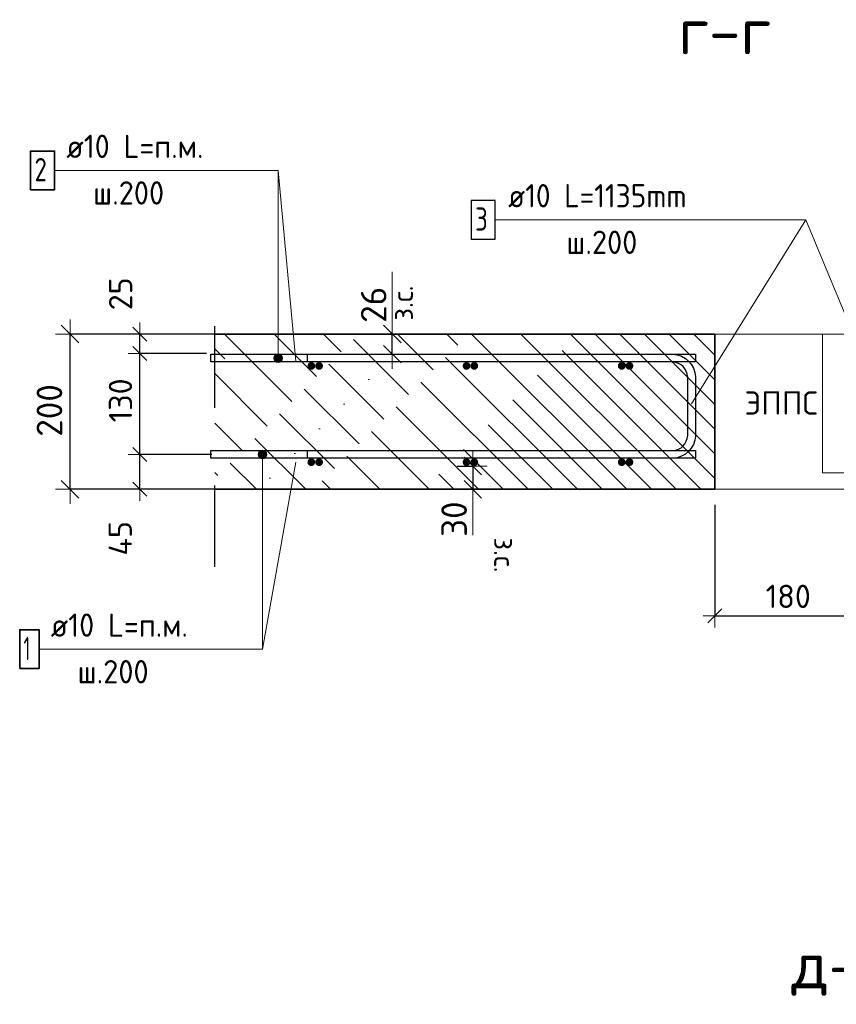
# Model space of a CAD drawing. Header units: metres. Extents: x -38 to 97, y -15 to 21.
# Tile 116 of 118: x 87.39 to 88.44, y -4.96 to -3.69. Entities that reach past the tile are written whole.
import ezdxf

# ---------------------------------------------------------------- set-up
doc = ezdxf.new("R2010")
doc.units = ezdxf.units.M
doc.header["$PDMODE"] = 65
doc.linetypes.add('______4', pattern=[0.135, 0.105, -0.03])
for name, color, linetype, lineweight in [('XR$5$Арм. стержнями верхней зоны', 180, 'Continuous', 35), ('XR$5$Арм. стержнями нижней зоны', 180, 'Continuous', 35), ('XR$5$Арм.стержн. Арматура края', 96, 'Continuous', 35), ('XR$5$ВК__отв в полу 1-2 эт', 220, 'Continuous', 25), ('XR$5$Размерная линия (1)', 7, 'Continuous', 13), ('XR$5$Размерная линия_ общее', 7, 'Continuous', 13)]:
    doc.layers.add(name, color=color, linetype=linetype, lineweight=lineweight)
doc.styles.add('ISOCPEUR', font='txt')
doc.dimstyles.new('DIMSTYLE_11', dxfattribs={"dimtxt": 0.033, "dimasz": 0.0375, "dimexe": 0, "dimexo": 0, "dimgap": 0.0165, "dimtad": 2, "dimdec": 0, "dimlfac": 1000, "dimrnd": 1, "dimzin": 12, "dimdsep": 46, "dimtxsty": 'ISOCPEUR', "dimblk1": 'ALL_ML_STRICH', "dimblk2": 'ALL_ML_STRICH', "dimsah": 1, "dimcen": 0, "dimclrd": 7, "dimclre": 256, "dimclrt": 7, "dimadec": 0, "dimazin": 0, "dimtfac": 1, "dimtdec": 0, "dimtix": 1, "dimtmove": 2, "dimatfit": 3, "dimfxl": 0, "dimtvp": 1.2, "dimtzin": 0, "dimlwd": 0, "dimlwe": -3, "dimarcsym": 0})
doc.dimstyles.new('DIMSTYLE_12', dxfattribs={"dimtxt": 0.03, "dimasz": 0.03, "dimexe": 0, "dimexo": 0, "dimgap": 0.015, "dimtad": 2, "dimdec": 0, "dimlfac": 1000, "dimrnd": 1, "dimzin": 12, "dimdsep": 46, "dimtxsty": 'ISOCPEUR', "dimblk1": 'ALL_ML_STRICH', "dimblk2": 'ALL_ML_STRICH', "dimsah": 1, "dimcen": 0, "dimclrd": 7, "dimclre": 256, "dimclrt": 7, "dimadec": 0, "dimazin": 0, "dimtfac": 1, "dimtdec": 0, "dimtix": 1, "dimtmove": 2, "dimatfit": 3, "dimfxl": 0, "dimtzin": 0, "dimlwd": 0, "dimlwe": -3, "dimarcsym": 0})
doc.dimstyles.new('DIMSTYLE_14', dxfattribs={"dimtxt": 0.03, "dimasz": 0.03, "dimexe": 0, "dimexo": 0, "dimgap": 0.015, "dimtad": 2, "dimdec": 0, "dimlfac": 1000, "dimrnd": 1, "dimzin": 12, "dimdsep": 46, "dimtxsty": 'ISOCPEUR', "dimblk1": 'ALL_ML_STRICH', "dimblk2": 'ALL_ML_STRICH', "dimsah": 1, "dimcen": 0, "dimclrd": 7, "dimclre": 256, "dimclrt": 7, "dimadec": 0, "dimazin": 0, "dimtfac": 1, "dimtdec": 0, "dimtix": 1, "dimtmove": 2, "dimatfit": 3, "dimfxl": 0, "dimtvp": 1.2, "dimtzin": 0, "dimlwd": 0, "dimlwe": -3, "dimarcsym": 0})
doc.dimstyles.new('DIMSTYLE_24', dxfattribs={"dimtxt": 0.03, "dimasz": 0.03, "dimexe": 0, "dimexo": 0, "dimgap": 0.015, "dimtad": 2, "dimdec": 0, "dimlfac": 1000, "dimrnd": 5, "dimzin": 12, "dimdsep": 46, "dimtxsty": 'ISOCPEUR', "dimblk1": 'ALL_ML_STRICH', "dimblk2": 'ALL_ML_STRICH', "dimsah": 1, "dimcen": 0, "dimclrd": 7, "dimclre": 256, "dimclrt": 7, "dimadec": 0, "dimazin": 0, "dimtfac": 1, "dimtdec": 0, "dimtix": 1, "dimtmove": 2, "dimatfit": 3, "dimfxl": 0, "dimtzin": 0, "dimlwd": 0, "dimlwe": -3, "dimarcsym": 0})
doc.dimstyles.new('DIMSTYLE_8', dxfattribs={"dimtxt": 0.033, "dimasz": 0.0375, "dimexe": 0, "dimexo": 0, "dimgap": 0.0165, "dimtad": 2, "dimdec": 0, "dimlfac": 1000, "dimrnd": 1, "dimzin": 12, "dimdsep": 46, "dimtxsty": 'ISOCPEUR', "dimblk1": 'ALL_ML_STRICH', "dimblk2": 'ALL_ML_STRICH', "dimsah": 1, "dimcen": 0, "dimclrd": 7, "dimclre": 256, "dimclrt": 7, "dimadec": 0, "dimazin": 0, "dimtfac": 1, "dimtdec": 0, "dimtix": 1, "dimtmove": 2, "dimatfit": 3, "dimfxl": 0, "dimtzin": 0, "dimlwd": 0, "dimlwe": -3, "dimarcsym": 0})

# ---------------------------------------------------------------- blocks, each defined once
blk = doc.blocks.new('ALL_ML_STRICH')
at = {"color": 0, "linetype": 'ByBlock', "lineweight": -2}
for p, q in [((0, -0.5), (0, 0.5)), ((-1, 0), (0.5, 0)), ((-0.3, -0.3), (0.3, 0.3))]:
    blk.add_line(p, q, dxfattribs=at)
blk = doc.blocks.new('*D461')
at = {"layer": 'DEFPOINTS', "color": 7, "linetype": 'Continuous', "lineweight": 13, "transparency": 33554687}
for p in [(87.662, -4.0958), (87.4554, -4.2958), (87.662, -4.2958)]:
    blk.add_point(p, dxfattribs=at)
at = {"layer": 'XR$5$Размерная линия_ общее', "color": 253, "linetype": 'Continuous', "lineweight": -2, "true_color": 0xa0a0a0, "transparency": 33554687}
for p, q in [((87.642, -4.0958), (87.4554, -4.0958)), ((87.642, -4.2958), (87.4554, -4.2958))]:
    blk.add_line(p, q, dxfattribs=at)
at = {"layer": 'XR$5$Размерная линия_ общее', "color": 7, "linetype": 'Continuous', "lineweight": -2, "transparency": 33554687}
blk.add_line((87.4554, -4.2958), (87.4554, -4.0958), dxfattribs=at)
at = {"layer": 'XR$5$Размерная линия_ общее', "color": 7, "linetype": 'Continuous', "lineweight": 13, "transparency": 33554687, "xscale": 0.0375, "yscale": 0.0375, "zscale": 0.0375}
for p, rotation in [((87.4554, -4.0958), 90), ((87.4554, -4.2958), 270)]:
    blk.add_blockref('ALL_ML_STRICH', p, dxfattribs=dict(at, rotation=rotation))
at = {"layer": 'XR$5$Размерная линия_ общее', "color": 7, "linetype": 'Continuous', "lineweight": 13, "transparency": 33554687, "insert": (87.4289, -4.1942), "char_height": 0.033, "width": 0.099, "attachment_point": 5, "rotation": 90, "style": 'ISOCPEUR'}
blk.add_mtext('\\A1;{200}', dxfattribs=at)
blk = doc.blocks.new('*D462')
at = {"layer": 'DEFPOINTS', "color": 7, "linetype": 'Continuous', "lineweight": 13, "transparency": 33554687}
for p in [(87.6581, -4.2508), (87.5454, -4.2958), (87.6453, -4.2958)]:
    blk.add_point(p, dxfattribs=at)
at = {"layer": 'XR$5$Размерная линия (1)', "color": 9, "linetype": 'Continuous', "lineweight": -2, "true_color": 0xc7c7c7, "transparency": 33554687}
for p, q in [((87.6381, -4.2508), (87.5454, -4.2508)), ((87.6253, -4.2958), (87.5454, -4.2958))]:
    blk.add_line(p, q, dxfattribs=at)
at = {"layer": 'XR$5$Размерная линия (1)', "color": 7, "linetype": 'Continuous', "lineweight": -2, "transparency": 33554687}
blk.add_line((87.5454, -4.2958), (87.5454, -4.2508), dxfattribs=at)
at = {"layer": 'XR$5$Размерная линия (1)', "color": 7, "linetype": 'Continuous', "lineweight": 13, "transparency": 33554687, "xscale": 0.03, "yscale": 0.03, "zscale": 0.03}
for p, rotation in [((87.5454, -4.2508), 90), ((87.5454, -4.2958), 270)]:
    blk.add_blockref('ALL_ML_STRICH', p, dxfattribs=dict(at, rotation=rotation))
at = {"layer": 'XR$5$Размерная линия (1)', "color": 7, "linetype": 'Continuous', "lineweight": 13, "transparency": 33554687, "insert": (87.5201, -4.359), "char_height": 0.03, "width": 0.06, "attachment_point": 5, "rotation": 90, "style": 'ISOCPEUR'}
blk.add_mtext('\\A1;{45}', dxfattribs=at)
blk = doc.blocks.new('*D463')
at = {"layer": 'DEFPOINTS', "color": 7, "linetype": 'Continuous', "lineweight": 13, "transparency": 33554687}
for p in [(87.6511, -4.1208), (87.5454, -4.2508), (87.6581, -4.2508)]:
    blk.add_point(p, dxfattribs=at)
at = {"layer": 'XR$5$Размерная линия (1)', "color": 9, "linetype": 'Continuous', "lineweight": -2, "true_color": 0xc7c7c7, "transparency": 33554687}
for p, q in [((87.6311, -4.1208), (87.5454, -4.1208)), ((87.6381, -4.2508), (87.5454, -4.2508))]:
    blk.add_line(p, q, dxfattribs=at)
at = {"layer": 'XR$5$Размерная линия (1)', "color": 7, "linetype": 'Continuous', "lineweight": -2, "transparency": 33554687}
blk.add_line((87.5454, -4.2508), (87.5454, -4.1208), dxfattribs=at)
at = {"layer": 'XR$5$Размерная линия (1)', "color": 7, "linetype": 'Continuous', "lineweight": 13, "transparency": 33554687, "xscale": 0.03, "yscale": 0.03, "zscale": 0.03}
for p, rotation in [((87.5454, -4.1208), 90), ((87.5454, -4.2508), 270)]:
    blk.add_blockref('ALL_ML_STRICH', p, dxfattribs=dict(at, rotation=rotation))
at = {"layer": 'XR$5$Размерная линия (1)', "color": 7, "linetype": 'Continuous', "lineweight": 13, "transparency": 33554687, "insert": (87.5204, -4.1813), "char_height": 0.03, "width": 0.09, "attachment_point": 5, "rotation": 90, "style": 'ISOCPEUR'}
blk.add_mtext('\\A1;{130}', dxfattribs=at)
blk = doc.blocks.new('*D464')
at = {"layer": 'DEFPOINTS', "color": 7, "linetype": 'Continuous', "lineweight": 13, "transparency": 33554687}
for p in [(87.669, -4.0958), (87.5454, -4.1208), (87.6511, -4.1208)]:
    blk.add_point(p, dxfattribs=at)
at = {"layer": 'XR$5$Размерная линия (1)', "color": 9, "linetype": 'Continuous', "lineweight": -2, "true_color": 0xc7c7c7, "transparency": 33554687}
for p, q in [((87.649, -4.0958), (87.5454, -4.0958)), ((87.6311, -4.1208), (87.5454, -4.1208))]:
    blk.add_line(p, q, dxfattribs=at)
at = {"layer": 'XR$5$Размерная линия (1)', "color": 7, "linetype": 'Continuous', "lineweight": -2, "transparency": 33554687}
blk.add_line((87.5454, -4.1208), (87.5454, -4.0958), dxfattribs=at)
at = {"layer": 'XR$5$Размерная линия (1)', "color": 7, "linetype": 'Continuous', "lineweight": 13, "transparency": 33554687, "xscale": 0.03, "yscale": 0.03, "zscale": 0.03}
for p, rotation in [((87.5454, -4.0958), 90), ((87.5454, -4.1208), 270)]:
    blk.add_blockref('ALL_ML_STRICH', p, dxfattribs=dict(at, rotation=rotation))
at = {"layer": 'XR$5$Размерная линия (1)', "color": 7, "linetype": 'Continuous', "lineweight": 13, "transparency": 33554687, "insert": (87.5206, -4.044), "char_height": 0.03, "width": 0.06, "attachment_point": 5, "rotation": 90, "style": 'ISOCPEUR'}
blk.add_mtext('\\A1;{25}', dxfattribs=at)
blk = doc.blocks.new('*D477')
at = {"layer": 'DEFPOINTS', "color": 7, "linetype": 'Continuous', "lineweight": 13, "transparency": 33554687}
for p in [(87.9344, -4.2658), (87.9744, -4.2658), (87.9344, -4.2958)]:
    blk.add_point(p, dxfattribs=at)
at = {"layer": 'XR$5$Размерная линия_ общее', "color": 253, "linetype": 'Continuous', "lineweight": -2, "true_color": 0xa0a0a0, "transparency": 33554687}
for p, q in [((87.9544, -4.2658), (87.9744, -4.2658)), ((87.9544, -4.2958), (87.9744, -4.2958))]:
    blk.add_line(p, q, dxfattribs=at)
at = {"layer": 'XR$5$Размерная линия_ общее', "color": 7, "linetype": 'Continuous', "lineweight": -2, "transparency": 33554687}
blk.add_line((87.9744, -4.2658), (87.9744, -4.2958), dxfattribs=at)
at = {"layer": 'XR$5$Размерная линия_ общее', "color": 7, "linetype": 'Continuous', "lineweight": 13, "transparency": 33554687, "xscale": 0.0375, "yscale": 0.0375, "zscale": 0.0375}
for p, rotation in [((87.9744, -4.2658), 90), ((87.9744, -4.2958), 270)]:
    blk.add_blockref('ALL_ML_STRICH', p, dxfattribs=dict(at, rotation=rotation))
at = {"layer": 'XR$5$Размерная линия_ общее', "color": 7, "linetype": 'Continuous', "lineweight": 13, "transparency": 33554687, "insert": (87.9504, -4.3343), "char_height": 0.033, "width": 0.066, "attachment_point": 5, "rotation": 90, "style": 'ISOCPEUR'}
blk.add_mtext('\\A1;{30}', dxfattribs=at)
at = {"layer": 'XR$5$Размерная линия_ общее', "color": 7, "linetype": 'Continuous', "lineweight": 13, "transparency": 33554687, "insert": (88.0289, -4.3578), "char_height": 0.027, "width": 0.00135, "attachment_point": 1, "rotation": 270, "line_spacing_factor": 0.60241, "style": 'ISOCPEUR'}
blk.add_mtext('з.с.', dxfattribs=at)
blk = doc.blocks.new('*D480')
at = {"layer": 'DEFPOINTS', "color": 7, "linetype": 'Continuous', "lineweight": 13, "transparency": 33554687}
for p in [(88.2864, -4.2958), (88.4664, -4.3958), (88.2864, -4.4587)]:
    blk.add_point(p, dxfattribs=at)
at = {"layer": 'XR$5$Размерная линия (1)', "color": 9, "linetype": 'Continuous', "lineweight": -2, "true_color": 0xc7c7c7, "transparency": 33554687}
for p, q in [((88.2864, -4.3158), (88.2864, -4.4587)), ((88.4664, -4.4158), (88.4664, -4.4587))]:
    blk.add_line(p, q, dxfattribs=at)
at = {"layer": 'XR$5$Размерная линия (1)', "color": 7, "linetype": 'Continuous', "lineweight": -2, "transparency": 33554687}
blk.add_line((88.2864, -4.4587), (88.4664, -4.4587), dxfattribs=at)
at = {"layer": 'XR$5$Размерная линия (1)', "color": 7, "linetype": 'Continuous', "lineweight": 13, "transparency": 33554687, "xscale": 0.03, "yscale": 0.03, "zscale": 0.03, "rotation": 180}
blk.add_blockref('ALL_ML_STRICH', (88.2864, -4.4587), dxfattribs=at)
at = {"layer": 'XR$5$Размерная линия (1)', "color": 7, "linetype": 'Continuous', "lineweight": 13, "transparency": 33554687, "xscale": 0.03, "yscale": 0.03, "zscale": 0.03}
blk.add_blockref('ALL_ML_STRICH', (88.4664, -4.4587), dxfattribs=at)
at = {"layer": 'XR$5$Размерная линия (1)', "color": 7, "linetype": 'Continuous', "lineweight": 13, "transparency": 33554687, "insert": (88.3809, -4.4337), "char_height": 0.03, "width": 0.09, "attachment_point": 5, "style": 'ISOCPEUR'}
blk.add_mtext('\\A1;{180}', dxfattribs=at)
blk = doc.blocks.new('*D524')
at = {"layer": 'DEFPOINTS', "color": 7, "linetype": 'Continuous', "lineweight": 13, "transparency": 33554687}
for p in [(87.8307, -4.0958), (87.8307, -4.1218), (87.8707, -4.1218)]:
    blk.add_point(p, dxfattribs=at)
at = {"layer": 'XR$5$Размерная линия_ общее', "color": 253, "linetype": 'Continuous', "lineweight": -2, "true_color": 0xa0a0a0, "transparency": 33554687}
for p, q in [((87.8507, -4.0958), (87.8707, -4.0958)), ((87.8507, -4.1218), (87.8707, -4.1218))]:
    blk.add_line(p, q, dxfattribs=at)
at = {"layer": 'XR$5$Размерная линия_ общее', "color": 7, "linetype": 'Continuous', "lineweight": -2, "transparency": 33554687}
blk.add_line((87.8707, -4.1218), (87.8707, -4.0958), dxfattribs=at)
at = {"layer": 'XR$5$Размерная линия_ общее', "color": 7, "linetype": 'Continuous', "lineweight": 13, "transparency": 33554687, "xscale": 0.0375, "yscale": 0.0375, "zscale": 0.0375}
for p, rotation in [((87.8707, -4.0958), 90), ((87.8707, -4.1218), 270)]:
    blk.add_blockref('ALL_ML_STRICH', p, dxfattribs=dict(at, rotation=rotation))
at = {"layer": 'XR$5$Размерная линия_ общее', "color": 7, "linetype": 'Continuous', "lineweight": 13, "transparency": 33554687, "insert": (87.8703, -4.0785), "char_height": 0.027, "width": 0.00135, "attachment_point": 1, "rotation": 90, "line_spacing_factor": 0.60241, "style": 'ISOCPEUR'}
blk.add_mtext('з.с.', dxfattribs=at)
at = {"layer": 'XR$5$Размерная линия_ общее', "color": 7, "linetype": 'Continuous', "lineweight": 13, "transparency": 33554687, "insert": (87.8467, -4.0581), "char_height": 0.033, "width": 0.066, "attachment_point": 5, "rotation": 90, "style": 'ISOCPEUR'}
blk.add_mtext('\\A1;{26}', dxfattribs=at)

msp = doc.modelspace()

# ---------------------------------------------------------------- hatches: boundary and pattern name
at = {"linetype": 'Continuous', "lineweight": 13, "transparency": 33554687}
h = msp.add_hatch(dxfattribs=at)
h.set_pattern_fill('__________540', scale=0.015, style=0, pattern_type=2)
h.set_pattern_definition([(135, (0, 0), (-0.031819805, -0.031819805), [0.4, -0.05, 0, -0.05]), (135, (-0.01591, -0.01591), (-0.031819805, -0.031819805), [0.8, -0.1, 0.1, -0.1])])
h.paths.add_polyline_path([(88.2864, -4.2958), (88.2864, -4.0958), (87.642, -4.0958), (87.642, -4.2958)], flags=0)
h = msp.add_hatch(dxfattribs=at)
h.set_pattern_fill('____', scale=0.225, style=0, pattern_type=2)
h.set_pattern_definition([(0, (0.45, 0.45), (0.225, 0.225), [0.225, -0.225]), (90, (0.45, 0.45), (-0.225, 0.225), [0.225, -0.225])])
h.paths.add_polyline_path([(88.4664, -4.0958), (88.2864, -4.0958), (88.2864, -4.2958), (88.4664, -4.2958)], flags=0)
at = {"layer": 'XR$5$Арм. стержнями верхней зоны', "linetype": 'Continuous', "lineweight": 13, "transparency": 33554687}
for points in [[(87.7265, -4.122), (87.7208, -4.122), (87.7188, -4.124)], [(87.7265, -4.122), (87.7188, -4.124), (87.7285, -4.124)], [(87.7208, -4.122), (87.7265, -4.122), (87.7236, -4.1212)], [(87.7285, -4.124), (87.7188, -4.124), (87.718, -4.1268)], [(87.7285, -4.124), (87.718, -4.1268), (87.7293, -4.1268)], [(87.7293, -4.1268), (87.718, -4.1268), (87.7188, -4.1297)], [(87.7293, -4.1268), (87.7188, -4.1297), (87.7285, -4.1297)], [(87.7285, -4.1297), (87.7188, -4.1297), (87.7208, -4.1317)], [(87.7285, -4.1297), (87.7208, -4.1317), (87.7265, -4.1317)], [(87.7265, -4.1317), (87.7208, -4.1317), (87.7236, -4.1325)]]:
    msp.add_hatch(color=7, dxfattribs=at).paths.add_polyline_path(points)
at = {"layer": 'XR$5$Арм. стержнями верхней зоны', "linetype": 'Continuous', "lineweight": 50, "transparency": 33554687}
for points in [[(87.7814, -4.1368), (87.781, -4.1349), (87.7799, -4.1333), (87.7783, -4.1322), (87.7764, -4.1318), (87.7744, -4.1322), (87.7728, -4.1333), (87.7717, -4.1349), (87.7714, -4.1368), (87.7717, -4.1388), (87.7728, -4.1404), (87.7744, -4.1415), (87.7764, -4.1418), (87.7783, -4.1415), (87.7799, -4.1404), (87.781, -4.1388)], [(87.9814, -4.1368), (87.981, -4.1349), (87.9799, -4.1333), (87.9783, -4.1322), (87.9764, -4.1318), (87.9744, -4.1322), (87.9728, -4.1333), (87.9717, -4.1349), (87.9714, -4.1368), (87.9717, -4.1388), (87.9728, -4.1404), (87.9744, -4.1415), (87.9764, -4.1418), (87.9783, -4.1415), (87.9799, -4.1404), (87.981, -4.1388)], [(88.1814, -4.1368), (88.181, -4.1349), (88.1799, -4.1333), (88.1783, -4.1322), (88.1764, -4.1318), (88.1744, -4.1322), (88.1728, -4.1333), (88.1717, -4.1349), (88.1714, -4.1368), (88.1717, -4.1388), (88.1728, -4.1404), (88.1744, -4.1415), (88.1764, -4.1418), (88.1783, -4.1415), (88.1799, -4.1404), (88.181, -4.1388)]]:
    msp.add_hatch(color=4, dxfattribs=at).paths.add_polyline_path(points)
at = {"layer": 'XR$5$Арм. стержнями нижней зоны', "linetype": 'Continuous', "lineweight": 13, "transparency": 33554687}
for points in [[(87.6979, -4.2508), (87.7092, -4.2508), (87.7084, -4.248)], [(87.6979, -4.2508), (87.7084, -4.248), (87.6987, -4.248)], [(87.6987, -4.248), (87.7084, -4.248), (87.7064, -4.246)], [(87.6987, -4.248), (87.7064, -4.246), (87.7007, -4.246)], [(87.7007, -4.246), (87.7064, -4.246), (87.7036, -4.2452)], [(87.6987, -4.2537), (87.7092, -4.2508), (87.6979, -4.2508)], [(87.6987, -4.2537), (87.7084, -4.2537), (87.7092, -4.2508)], [(87.7007, -4.2557), (87.7084, -4.2537), (87.6987, -4.2537)], [(87.7007, -4.2557), (87.7064, -4.2557), (87.7084, -4.2537)], [(87.7064, -4.2557), (87.7007, -4.2557), (87.7036, -4.2565)]]:
    msp.add_hatch(color=7, dxfattribs=at).paths.add_polyline_path(points)
at = {"layer": 'XR$5$Арм. стержнями нижней зоны', "linetype": 'Continuous', "lineweight": 50, "transparency": 33554687}
for points in [[(87.7814, -4.2608), (87.781, -4.2589), (87.7799, -4.2573), (87.7783, -4.2562), (87.7764, -4.2558), (87.7744, -4.2562), (87.7728, -4.2573), (87.7717, -4.2589), (87.7714, -4.2608), (87.7717, -4.2628), (87.7728, -4.2644), (87.7744, -4.2655), (87.7764, -4.2658), (87.7783, -4.2655), (87.7799, -4.2644), (87.781, -4.2628)], [(87.9814, -4.2608), (87.981, -4.2589), (87.9799, -4.2573), (87.9783, -4.2562), (87.9764, -4.2558), (87.9744, -4.2562), (87.9728, -4.2573), (87.9717, -4.2589), (87.9714, -4.2608), (87.9717, -4.2628), (87.9728, -4.2644), (87.9744, -4.2655), (87.9764, -4.2658), (87.9783, -4.2655), (87.9799, -4.2644), (87.981, -4.2628)], [(88.1814, -4.2608), (88.181, -4.2589), (88.1799, -4.2573), (88.1783, -4.2562), (88.1764, -4.2558), (88.1744, -4.2562), (88.1728, -4.2573), (88.1717, -4.2589), (88.1714, -4.2608), (88.1717, -4.2628), (88.1728, -4.2644), (88.1744, -4.2655), (88.1764, -4.2658), (88.1783, -4.2655), (88.1799, -4.2644), (88.181, -4.2628)]]:
    msp.add_hatch(color=4, dxfattribs=at).paths.add_polyline_path(points)
at = {"layer": 'XR$5$Арм.стержн. Арматура края', "linetype": 'Continuous', "lineweight": 50, "transparency": 33554687}
for points in [[(87.7714, -4.1368), (87.771, -4.1349), (87.7699, -4.1333), (87.7683, -4.1322), (87.7664, -4.1318), (87.7644, -4.1322), (87.7628, -4.1333), (87.7617, -4.1349), (87.7614, -4.1368), (87.7617, -4.1388), (87.7628, -4.1404), (87.7644, -4.1415), (87.7664, -4.1418), (87.7683, -4.1415), (87.7699, -4.1404), (87.771, -4.1388)], [(87.9714, -4.1368), (87.971, -4.1349), (87.9699, -4.1333), (87.9683, -4.1322), (87.9664, -4.1318), (87.9644, -4.1322), (87.9628, -4.1333), (87.9617, -4.1349), (87.9614, -4.1368), (87.9617, -4.1388), (87.9628, -4.1404), (87.9644, -4.1415), (87.9664, -4.1418), (87.9683, -4.1415), (87.9699, -4.1404), (87.971, -4.1388)], [(88.1714, -4.1368), (88.171, -4.1349), (88.1699, -4.1333), (88.1683, -4.1322), (88.1664, -4.1318), (88.1644, -4.1322), (88.1628, -4.1333), (88.1617, -4.1349), (88.1614, -4.1368), (88.1617, -4.1388), (88.1628, -4.1404), (88.1644, -4.1415), (88.1664, -4.1418), (88.1683, -4.1415), (88.1699, -4.1404), (88.171, -4.1388)], [(87.7714, -4.2608), (87.771, -4.2589), (87.7699, -4.2573), (87.7683, -4.2562), (87.7664, -4.2558), (87.7644, -4.2562), (87.7628, -4.2573), (87.7617, -4.2589), (87.7614, -4.2608), (87.7617, -4.2628), (87.7628, -4.2644), (87.7644, -4.2655), (87.7664, -4.2658), (87.7683, -4.2655), (87.7699, -4.2644), (87.771, -4.2628)], [(87.9714, -4.2608), (87.971, -4.2589), (87.9699, -4.2573), (87.9683, -4.2562), (87.9664, -4.2558), (87.9644, -4.2562), (87.9628, -4.2573), (87.9617, -4.2589), (87.9614, -4.2608), (87.9617, -4.2628), (87.9628, -4.2644), (87.9644, -4.2655), (87.9664, -4.2658), (87.9683, -4.2655), (87.9699, -4.2644), (87.971, -4.2628)], [(88.1714, -4.2608), (88.171, -4.2589), (88.1699, -4.2573), (88.1683, -4.2562), (88.1664, -4.2558), (88.1644, -4.2562), (88.1628, -4.2573), (88.1617, -4.2589), (88.1614, -4.2608), (88.1617, -4.2628), (88.1628, -4.2644), (88.1644, -4.2655), (88.1664, -4.2658), (88.1683, -4.2655), (88.1699, -4.2644), (88.171, -4.2628)]]:
    msp.add_hatch(color=4, dxfattribs=at).paths.add_polyline_path(points)

# ---------------------------------------------------------------- linework, layer by layer
at = {"color": 7, "linetype": '______4', "lineweight": 25, "transparency": 33554687}
msp.add_line((87.642, -4.3958), (87.642, -3.9958), dxfattribs=at)
at = {"color": 7, "linetype": 'Continuous', "lineweight": 13, "transparency": 33554687}
for p, q in [((87.8707, -4.0958), (87.8707, -4.0158)), ((87.9744, -4.2958), (87.9744, -4.3548))]:
    msp.add_line(p, q, dxfattribs=at)
at = {"color": 7, "linetype": 'Continuous', "lineweight": 35, "transparency": 33554687}
for p, q in [((88.2864, -4.0958), (87.642, -4.0958)), ((88.2864, -4.2958), (88.2864, -4.0958)), ((87.642, -4.2958), (88.2864, -4.2958))]:
    msp.add_line(p, q, dxfattribs=at)
at = {"color": 7, "linetype": 'Continuous', "lineweight": 13, "transparency": 33554687}
msp.add_lwpolyline([(88.4664, -4.0958), (88.2864, -4.0958), (88.2864, -4.2958), (88.4664, -4.2958), (88.4664, -4.0958)], close=True, dxfattribs=at)
at = {"layer": 'XR$5$Арм. стержнями верхней зоны', "color": 7, "linetype": 'Continuous', "lineweight": 13, "transparency": 33554687}
for p, q in [((87.4356, -3.885), (87.7236, -3.885)), ((87.7236, -3.885), (87.7236, -4.1268)), ((87.7236, -4.1212), (87.7236, -4.1212)), ((87.718, -4.1268), (87.718, -4.1268)), ((87.7236, -4.1325), (87.7236, -4.1325)), ((87.7293, -4.1268), (87.7293, -4.1268))]:
    msp.add_line(p, q, dxfattribs=at)
at = {"layer": 'XR$5$Арм. стержнями верхней зоны', "color": 7, "linetype": 'Continuous', "lineweight": 35, "transparency": 33554687}
msp.add_lwpolyline([(87.4046, -3.91), (87.4356, -3.91), (87.4356, -3.86), (87.4046, -3.86), (87.4046, -3.91)], dxfattribs=at)
at = {"layer": 'XR$5$Арм. стержнями верхней зоны', "color": 4, "linetype": 'Continuous', "lineweight": 25, "transparency": 33554687}
msp.add_lwpolyline([(87.637, -4.1218), (88.2614, -4.1218), (88.2614, -4.1318), (87.637, -4.1318), (87.637, -4.1218)], dxfattribs=at)
at = {"layer": 'XR$5$Арм. стержнями верхней зоны', "color": 7, "linetype": 'Continuous', "lineweight": 13, "transparency": 33554687}
msp.add_circle((87.7236, -4.1268), 0.00563, dxfattribs=at)
at = {"layer": 'XR$5$Арм. стержнями нижней зоны', "color": 7, "linetype": 'Continuous', "lineweight": 13, "transparency": 33554687}
for p, q in [((87.7036, -4.2452), (87.7036, -4.2452)), ((87.6979, -4.2508), (87.6979, -4.2508)), ((87.7036, -4.5018), (87.7036, -4.2508)), ((87.7036, -4.2565), (87.7036, -4.2565)), ((87.7092, -4.2508), (87.7092, -4.2508)), ((87.4156, -4.5018), (87.7036, -4.5018))]:
    msp.add_line(p, q, dxfattribs=at)
at = {"layer": 'XR$5$Арм. стержнями нижней зоны', "color": 4, "linetype": 'Continuous', "lineweight": 25, "transparency": 33554687}
msp.add_lwpolyline([(87.637, -4.2458), (88.2614, -4.2458), (88.2614, -4.2558), (87.637, -4.2558), (87.637, -4.2458)], dxfattribs=at)
at = {"layer": 'XR$5$Арм. стержнями нижней зоны', "color": 7, "linetype": 'Continuous', "lineweight": 35, "transparency": 33554687}
msp.add_lwpolyline([(87.3906, -4.5268), (87.4156, -4.5268), (87.4156, -4.4768), (87.3906, -4.4768), (87.3906, -4.5268)], dxfattribs=at)
at = {"layer": 'XR$5$Арм. стержнями нижней зоны', "color": 7, "linetype": 'Continuous', "lineweight": 13, "transparency": 33554687}
msp.add_circle((87.7036, -4.2508), 0.00563, dxfattribs=at)
at = {"layer": 'XR$5$Арм.стержн. Арматура края', "color": 7, "linetype": 'Continuous', "lineweight": 13, "transparency": 33554687}
for p, q in [((88.0034, -3.9486), (88.4034, -3.9486)), ((88.4034, -3.9486), (88.4964, -4.1726))]:
    msp.add_line(p, q, dxfattribs=at)
at = {"layer": 'XR$5$Арм.стержн. Арматура края', "color": 7, "linetype": 'Continuous', "lineweight": 25, "transparency": 33554687}
msp.add_lwpolyline([(87.9724, -3.9736), (88.0034, -3.9736), (88.0034, -3.9236), (87.9724, -3.9236), (87.9724, -3.9736)], dxfattribs=at)
at = {"layer": 'XR$5$Арм.стержн. Арматура края', "color": 4, "linetype": 'Continuous', "lineweight": 25, "transparency": 33554687}
msp.add_lwpolyline([(87.7614, -4.2458), (88.2321, -4.2458), (88.2357, -4.2453), (88.2394, -4.2441), (88.2428, -4.2423), (88.2455, -4.24), (88.2478, -4.2372), (88.2496, -4.2339), (88.2508, -4.2302), (88.2514, -4.2266), (88.2514, -4.1511), (88.2508, -4.1475), (88.2496, -4.1438), (88.2478, -4.1404), (88.2455, -4.1377), (88.2428, -4.1354), (88.2394, -4.1336), (88.2357, -4.1324), (88.2321, -4.1318), (87.7614, -4.1318), (87.7614, -4.1218), (88.2328, -4.1218), (88.238, -4.1226), (88.2434, -4.1244), (88.2485, -4.1272), (88.2526, -4.1306), (88.256, -4.1347), (88.2588, -4.1398), (88.2606, -4.1452), (88.2614, -4.1504), (88.2614, -4.2273), (88.2606, -4.2325), (88.2588, -4.2379), (88.256, -4.2429), (88.2526, -4.2471), (88.2485, -4.2505), (88.2434, -4.2533), (88.238, -4.2551), (88.2328, -4.2558), (87.7614, -4.2558), (87.7614, -4.2458)], dxfattribs=at)
at = {"layer": 'XR$5$ВК__отв в полу 1-2 эт', "color": 7, "linetype": 'Continuous', "lineweight": 13, "transparency": 33554687}
for p, q in [((87.7464, -4.1308), (87.7236, -3.885)), ((88.2564, -4.1858), (88.4034, -3.9486)), ((87.7464, -4.2608), (87.7036, -4.5018))]:
    msp.add_line(p, q, dxfattribs=at)

# ---------------------------------------------------------------- texts
at = {"color": 7, "linetype": 'Continuous', "lineweight": 13, "transparency": 33554687, "char_height": 0.06, "width": 0.153391, "attachment_point": 5, "style": 'ISOCPEUR'}
for s, insert in [('\\A1;{\\fISOCPEUR|i0|b0;\\H0.060000;\\W1.000000;\\C7;г-г}\\P', (88.2991, -3.7053)), ('\\A1;{\\fISOCPEUR|i0|b0;\\H0.060000;\\W1.000000;\\C7;д-д}\\P', (88.4532, -4.9135))]:
    msp.add_mtext(s, dxfattribs=dict(at, insert=insert))
at = {"color": 251, "linetype": 'Continuous', "lineweight": 13, "true_color": 0x656565, "transparency": 33554687, "insert": (88.3246, -4.1846), "char_height": 0.03, "width": 0.107091, "attachment_point": 4, "style": 'ISOCPEUR'}
msp.add_mtext('\\A1;{\\fISOCPEUR|i0|b0;\\H0.030000;\\W1.000000;\\c3261424997;ЭППС}\\P', dxfattribs=at)
at = {"layer": 'XR$5$Арм. стержнями верхней зоны', "color": 7, "linetype": 'Continuous', "lineweight": 25, "transparency": 33554687, "char_height": 0.03, "attachment_point": 7, "style": 'ISOCPEUR'}
for s, insert, width in [('\\W0.94;ø10 L=п.м.', (87.4506, -3.869), 0.199983), ('\\W0.78;2', (87.4096, -3.899), 0.032641), ('\\W0.95;ш.200 ', (87.4851, -3.929), 0.1312)]:
    msp.add_mtext(s, dxfattribs=dict(at, insert=insert, width=width))
at = {"layer": 'XR$5$Арм. стержнями нижней зоны', "color": 7, "linetype": 'Continuous', "lineweight": 25, "transparency": 33554687, "char_height": 0.03, "attachment_point": 7, "style": 'ISOCPEUR'}
for s, insert, width in [('\\W0.94;ø10 L=п.м.', (87.4306, -4.4858), 0.199983), ('\\W0.56;1', (87.3956, -4.5158), 0.023333), ('\\W0.95;ш.200 ', (87.4651, -4.5458), 0.1312)]:
    msp.add_mtext(s, dxfattribs=dict(at, insert=insert, width=width))
at = {"layer": 'XR$5$Арм.стержн. Арматура края', "color": 7, "linetype": 'Continuous', "lineweight": 25, "transparency": 33554687, "char_height": 0.03, "attachment_point": 7, "style": 'ISOCPEUR'}
for s, insert, width in [('\\W0.92;ø10 L=1135mm ', (88.0199, -3.9326), 0.280669), ('\\W0.78;3', (87.9774, -3.9626), 0.032641), ('\\W0.95;ш.200 ', (88.0949, -3.9926), 0.1312)]:
    msp.add_mtext(s, dxfattribs=dict(at, insert=insert, width=width))

# ---------------------------------------------------------------- dimensions: what is measured, and where the dimension line sits
at = {"layer": 'XR$5$Размерная линия (1)', "color": 7, "linetype": 'Continuous', "lineweight": 13, "transparency": 33554687}
for base, p1, p2, dimstyle, picture, middle in [((87.5454, -4.0958), (87.6311, -4.1208), (87.649, -4.0958), 'DIMSTYLE_14', '*D464', (87.5206, -4.044)), ((87.5454, -4.1208), (87.6381, -4.2508), (87.6311, -4.1208), 'DIMSTYLE_12', '*D463', (87.5204, -4.1813)), ((87.5454, -4.2508), (87.6253, -4.2958), (87.6381, -4.2508), 'DIMSTYLE_14', '*D462', (87.5201, -4.359))]:
    dim = msp.add_linear_dim(base=base, p1=p1, p2=p2, angle=90, dimstyle=dimstyle, override={"dimpost": '<>', "dimclrd": 7, "dimclre": 9, "dimclrt": 7, "dimlwd": 0, "dimlwe": 65533}, dxfattribs=at)
    dim.commit()
    dim.dimension.update_dxf_attribs({"geometry": picture, "text_midpoint": middle, "dimtype": 160})
dim = msp.add_linear_dim(base=(88.4664, -4.4587), p1=(88.2864, -4.3158), p2=(88.4664, -4.4158), dimstyle='DIMSTYLE_24', override={"dimpost": '<>', "dimclrd": 7, "dimclre": 9, "dimclrt": 7, "dimlwd": 0, "dimlwe": 65533}, dxfattribs=at)
dim.commit()
dim.dimension.update_dxf_attribs({"geometry": '*D480', "text_midpoint": (88.3809, -4.4337), "dimtype": 160})
at = {"layer": 'XR$5$Размерная линия_ общее', "color": 7, "linetype": 'Continuous', "lineweight": 13, "transparency": 33554687}
for base, p1, p2, angle, picture, middle in [((87.8707, -4.0958), (87.8507, -4.1218), (87.8507, -4.0958), 90, '*D524', (87.8467, -4.0581)), ((87.9744, -4.2958), (87.9544, -4.2658), (87.9544, -4.2958), 270, '*D477', (87.9504, -4.3343))]:
    dim = msp.add_linear_dim(base=base, p1=p1, p2=p2, angle=angle, text='<>\\Xз.с.', dimstyle='DIMSTYLE_11', override={"dimpost": '<>', "dimclrd": 7, "dimclre": 253, "dimclrt": 7, "dimlwd": 0, "dimlwe": 65533}, dxfattribs=at)
    dim.commit()
    dim.dimension.update_dxf_attribs({"geometry": picture, "text_midpoint": middle, "dimtype": 160})
dim = msp.add_linear_dim(base=(87.4554, -4.0958), p1=(87.642, -4.2958), p2=(87.642, -4.0958), angle=90, dimstyle='DIMSTYLE_8', override={"dimpost": '<>', "dimclrd": 7, "dimclre": 253, "dimclrt": 7, "dimlwd": 0, "dimlwe": 65533}, dxfattribs=at)
dim.commit()
dim.dimension.update_dxf_attribs({"geometry": '*D461', "text_midpoint": (87.4289, -4.1942), "dimtype": 160})

doc.saveas('drawing.dxf')
